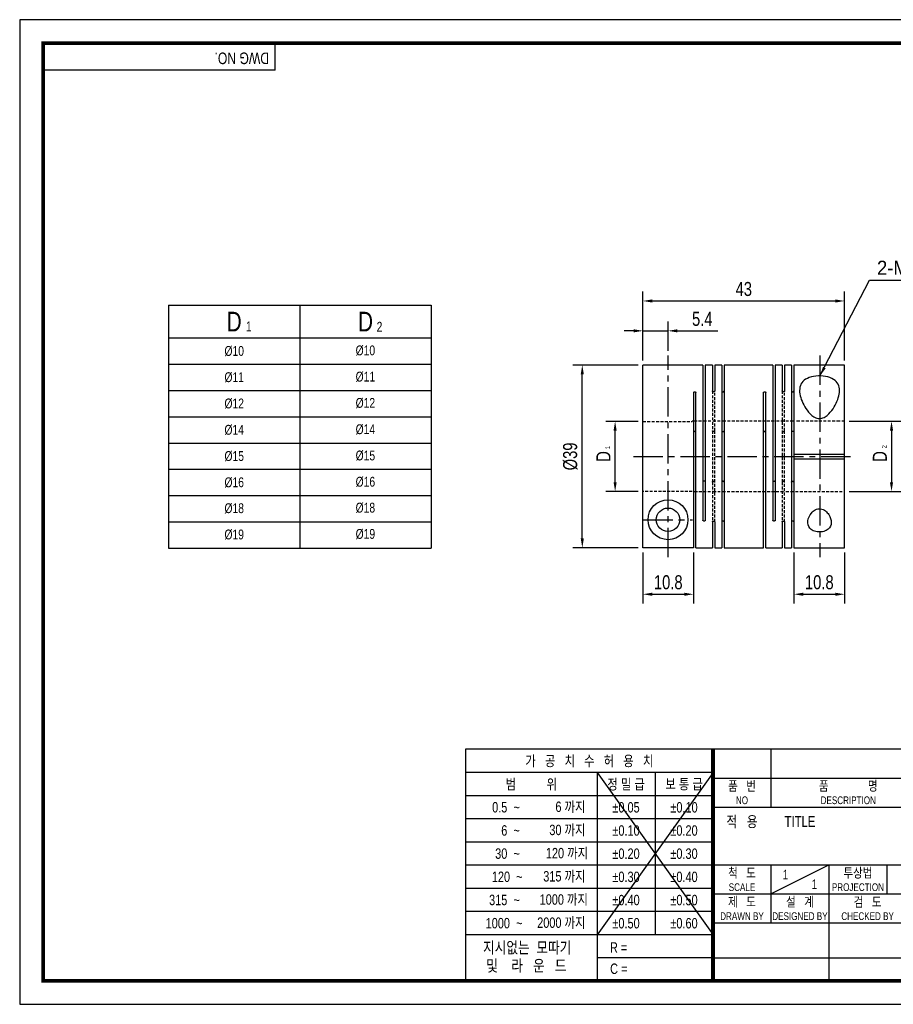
# Model space of a CAD drawing. Header units: millimetres. Extents: x 0 to 297, y 0 to 210.
# Tile 1 of 2: x 0 to 186, y 0 to 210. Entities that reach past the tile are written whole.
import ezdxf
from ezdxf.enums import TextEntityAlignment as Align

# ---------------------------------------------------------------- set-up
doc = ezdxf.new("R2010")
doc.units = ezdxf.units.MM
doc.header["$LTSCALE"] = 5
for name, pattern in [('CENTER', [2, 1.25, -0.25, 0.25, -0.25]), ('CENTER2', [1.125, 0.75, -0.125, 0.125, -0.125]), ('DASHED', [0.75, 0.5, -0.25]), ('HIDDEN', [0.375, 0.25, -0.125]), ('HIDDEN2', [0.1875, 0.125, -0.0625]), ('PHANTOM2', [1.25, 0.625, -0.125, 0.125, -0.125, 0.125, -0.125])]:
    doc.linetypes.add(name, pattern=pattern)
doc.layers.get('0').update_dxf_attribs({"linetype": 'CONTINUOUS'})
doc.layers.get('Defpoints').update_dxf_attribs({"linetype": 'CONTINUOUS'})
for name, color, linetype in [('BM', 2, 'CONTINUOUS'), ('C', 1, 'CENTER2'), ('CT', 1, 'CENTER'), ('D', 7, 'CONTINUOUS'), ('DIM', 7, 'CONTINUOUS'), ('H', 3, 'HIDDEN'), ('HD', 4, 'DASHED'), ('P', 4, 'PHANTOM2')]:
    doc.layers.add(name, color=color, linetype=linetype)
doc.styles.get("Standard").update_dxf_attribs({"font": 'Gulim.ttf', "width": 0.8, "height": 3})
doc.dimstyles.new('LIM', dxfattribs={"dimtxt": 2, "dimasz": 2, "dimexe": 2, "dimexo": 1, "dimgap": 1, "dimtad": 1, "dimdec": 3, "dimzin": 9, "dimdsep": 46, "dimtxsty": 'Standard', "dimcen": 3, "dimclrd": 1, "dimclre": 1, "dimadec": 0, "dimazin": 0, "dimtfac": 1, "dimtdec": 3, "dimtmove": 0, "dimatfit": 3, "dimfxl": 0, "dimtolj": 1, "dimtzin": 0, "dimarcsym": 0})

# ---------------------------------------------------------------- blocks, each defined once
blk = doc.blocks.new('*D7')
at = {"layer": 'Defpoints', "color": 0}
for p in [(138.22, 143.64), (138.22, 138.35), (132.87, 136.34)]:
    blk.add_point(p, dxfattribs=at)
at = {"layer": 'DIM', "color": 1, "lineweight": -2}
for p, q in [((132.87, 137.34), (132.87, 145.64)), ((138.22, 139.35), (138.22, 145.64)), ((130.87, 143.64), (128.87, 143.64)), ((132.87, 143.64), (138.22, 143.64)), ((140.22, 143.64), (148.81, 143.64))]:
    blk.add_line(p, q, dxfattribs=at)
at = {"layer": 'DIM', "color": 1}
for points in [[(130.87, 143.98), (130.87, 143.31), (132.87, 143.64)], [(140.22, 143.98), (140.22, 143.31), (138.22, 143.64)]]:
    blk.add_solid(points, dxfattribs=at)
at = {"layer": 'DIM', "color": 0, "insert": (145.52, 146.18), "char_height": 3, "attachment_point": 5}
blk.add_mtext('\\A1;5.4', dxfattribs=at)
blk = doc.blocks.new('*D8')
at = {"layer": 'Defpoints', "color": 0}
for p in [(175.87, 150.01), (132.87, 136.34), (175.87, 136.35)]:
    blk.add_point(p, dxfattribs=at)
at = {"layer": 'DIM', "color": 1, "lineweight": -2}
for p, q in [((132.87, 137.34), (132.87, 152.01)), ((175.87, 137.35), (175.87, 152.01)), ((134.87, 150.01), (173.87, 150.01))]:
    blk.add_line(p, q, dxfattribs=at)
at = {"layer": 'DIM', "color": 1}
for points in [[(134.87, 150.34), (134.87, 149.67), (132.87, 150.01)], [(173.87, 150.34), (173.87, 149.67), (175.87, 150.01)]]:
    blk.add_solid(points, dxfattribs=at)
at = {"layer": 'DIM', "color": 0, "insert": (154.37, 152.55), "char_height": 3, "attachment_point": 5}
blk.add_mtext('\\A1;43', dxfattribs=at)
blk = doc.blocks.new('*D9')
at = {"layer": 'Defpoints', "color": 0}
for p in [(119.94, 136.35), (132.87, 136.35), (132.87, 97.35)]:
    blk.add_point(p, dxfattribs=at)
at = {"layer": 'DIM', "color": 1, "lineweight": -2}
for p, q in [((131.87, 136.35), (117.94, 136.35)), ((119.94, 99.35), (119.94, 134.35)), ((131.87, 97.35), (117.94, 97.35))]:
    blk.add_line(p, q, dxfattribs=at)
at = {"layer": 'DIM', "color": 1}
for points in [[(119.61, 134.35), (120.27, 134.35), (119.94, 136.35)], [(119.61, 99.35), (120.27, 99.35), (119.94, 97.35)]]:
    blk.add_solid(points, dxfattribs=at)
at = {"layer": 'DIM', "color": 0, "insert": (117.4, 116.85), "char_height": 3, "attachment_point": 5, "rotation": 90}
blk.add_mtext('\\A1;%%C39', dxfattribs=at)
blk = doc.blocks.new('*D10')
at = {"layer": 'Defpoints', "color": 0}
for p in [(132.87, 97.35), (143.67, 97.35), (143.67, 87.46)]:
    blk.add_point(p, dxfattribs=at)
at = {"layer": 'DIM', "color": 1, "lineweight": -2}
for p, q in [((132.87, 96.35), (132.87, 85.46)), ((143.67, 96.35), (143.67, 85.46)), ((134.87, 87.46), (141.67, 87.46))]:
    blk.add_line(p, q, dxfattribs=at)
at = {"layer": 'DIM', "color": 1}
for points in [[(134.87, 87.79), (134.87, 87.12), (132.87, 87.46)], [(141.67, 87.79), (141.67, 87.12), (143.67, 87.46)]]:
    blk.add_solid(points, dxfattribs=at)
at = {"layer": 'DIM', "color": 0, "insert": (138.27, 90), "char_height": 3, "attachment_point": 5}
blk.add_mtext('\\A1;10.8', dxfattribs=at)
blk = doc.blocks.new('*D11')
at = {"layer": 'Defpoints', "color": 0}
for p in [(126.94, 124.33), (132.87, 124.33), (132.87, 109.36)]:
    blk.add_point(p, dxfattribs=at)
at = {"layer": 'DIM', "color": 1, "lineweight": -2}
for p, q in [((131.87, 124.33), (124.94, 124.33)), ((126.94, 111.36), (126.94, 122.33)), ((131.87, 109.36), (124.94, 109.36))]:
    blk.add_line(p, q, dxfattribs=at)
at = {"layer": 'DIM', "color": 1}
for points in [[(126.61, 122.33), (127.27, 122.33), (126.94, 124.33)], [(126.61, 111.36), (127.27, 111.36), (126.94, 109.36)]]:
    blk.add_solid(points, dxfattribs=at)
at = {"layer": 'DIM', "color": 0, "insert": (124.44, 116.85), "char_height": 3, "attachment_point": 5, "rotation": 90}
blk.add_mtext('\\A1;D', dxfattribs=at)
blk = doc.blocks.new('*D12')
at = {"layer": 'Defpoints', "color": 0}
for p in [(165.07, 97.35), (175.87, 97.35), (175.87, 87.46)]:
    blk.add_point(p, dxfattribs=at)
at = {"layer": 'DIM', "color": 1, "lineweight": -2}
for p, q in [((165.07, 96.35), (165.07, 85.46)), ((175.87, 96.35), (175.87, 85.46)), ((167.07, 87.46), (173.87, 87.46))]:
    blk.add_line(p, q, dxfattribs=at)
at = {"layer": 'DIM', "color": 1}
for points in [[(167.07, 87.79), (167.07, 87.12), (165.07, 87.46)], [(173.87, 87.79), (173.87, 87.12), (175.87, 87.46)]]:
    blk.add_solid(points, dxfattribs=at)
at = {"layer": 'DIM', "color": 0, "insert": (170.47, 90), "char_height": 3, "attachment_point": 5}
blk.add_mtext('\\A1;10.8', dxfattribs=at)
blk = doc.blocks.new('*D13')
at = {"layer": 'Defpoints', "color": 0}
for p in [(175.87, 124.35), (175.87, 109.35), (185.87, 109.35)]:
    blk.add_point(p, dxfattribs=at)
at = {"layer": 'DIM', "color": 1, "lineweight": -2}
for p, q in [((176.87, 124.35), (187.87, 124.35)), ((185.87, 122.35), (185.87, 111.35)), ((176.87, 109.35), (187.87, 109.35))]:
    blk.add_line(p, q, dxfattribs=at)
at = {"layer": 'DIM', "color": 1}
for points in [[(185.53, 122.35), (186.2, 122.35), (185.87, 124.35)], [(185.53, 111.35), (186.2, 111.35), (185.87, 109.35)]]:
    blk.add_solid(points, dxfattribs=at)
at = {"layer": 'DIM', "color": 0, "insert": (183.37, 116.85), "char_height": 3, "attachment_point": 5, "rotation": 90}
blk.add_mtext('\\A1;D', dxfattribs=at)

msp = doc.modelspace()

# ---------------------------------------------------------------- linework, layer by layer
for p, q in [((54.437, 199.2323), (54.437, 205)), ((54.437, 199.2323), (5, 199.2323)), ((31.7328, 149.1115), (31.7328, 97.3115)), ((31.7328, 149.1115), (87.7328, 149.1115)), ((87.7328, 149.1115), (87.7328, 97.3115)), ((95.0758, 54.437), (95.0758, 5)), ((147.8086, 54.437), (95.0758, 54.437)), ((292, 54.437), (147.8086, 54.437)), ((147.8086, 54.437), (147.8086, 5)), ((160.1679, 54.437), (160.1679, 42.0778)), ((147.8086, 49.4295), (95.0758, 49.4295)), ((147.8086, 49.4295), (123.0901, 14.8235)), ((123.0901, 49.4295), (147.8086, 14.8235)), ((123.0901, 49.4295), (123.0901, 5)), ((135.4493, 49.4295), (135.4493, 14.8235)), ((147.8086, 48.2574), (292, 48.2574)), ((147.8086, 44.4858), (95.0758, 44.4858)), ((147.8086, 42.0778), (292, 42.0778)), ((147.8086, 39.5421), (95.0758, 39.5421)), ((147.8086, 34.5984), (95.0758, 34.5984)), ((147.8086, 29.6547), (95.0758, 29.6547)), ((147.8086, 29.7185), (292, 29.7185)), ((160.1679, 23.5389), (172.5271, 29.7185)), ((160.1679, 29.7185), (160.1679, 17.3593)), ((172.5271, 29.7185), (172.5271, 5)), ((184.8864, 29.7185), (184.8864, 23.5389)), ((147.8086, 24.711), (95.0758, 24.711)), ((147.8086, 23.5389), (221.9642, 23.5389)), ((147.8086, 19.7673), (95.0758, 19.7673)), ((147.8086, 17.3593), (292, 17.3593)), ((147.8086, 14.8235), (95.0758, 14.8235)), ((147.8086, 9.8798), (123.0901, 9.8798)), ((147.8086, 9.8798), (221.9642, 9.8798))]:
    msp.add_line(p, q)
at = {"color": 4}
for p, q in [((59.7328, 149.1115), (59.7328, 97.3115)), ((31.7328, 142.1115), (87.7328, 142.1115))]:
    msp.add_line(p, q, dxfattribs=at)
at = {"color": 1}
for p, q in [((31.7328, 136.5115), (87.7328, 136.5115)), ((31.7328, 130.9115), (87.7328, 130.9115)), ((31.7328, 125.3115), (87.7328, 125.3115)), ((31.7328, 119.7115), (87.7328, 119.7115)), ((31.7328, 114.1115), (87.7328, 114.1115)), ((31.7328, 108.5115), (87.7328, 108.5115)), ((31.7328, 102.9115), (87.7328, 102.9115))]:
    msp.add_line(p, q, dxfattribs=at)
at = {"color": 0}
msp.add_line((31.7328, 97.3115), (87.7328, 97.3115), dxfattribs=at)
msp.add_lwpolyline([(297, 210), (0, 210), (0, 0), (297, 0)], close=True)
msp.add_lwpolyline([(292, 205, 0.8, 0.8, 0), (5, 205, 0.8, 0.8, 0), (5, 5, 0.8, 0.8, 0), (292, 5, 0.8, 0.8, 0)], format="xyseb", close=True)
at = {"const_width": 0.824}
msp.add_lwpolyline([(147.8086, 5), (147.8086, 54.437)], dxfattribs=at)
at = {"layer": 'BM', "linetype": 'Continuous'}
for p, q in [((145.6681, 136.3474), (132.8681, 136.3474)), ((132.8737, 136.341), (132.8681, 136.3474)), ((132.8681, 97.3538), (132.8681, 136.341)), ((132.8737, 136.341), (132.8681, 136.341)), ((145.6681, 136.3474), (145.6681, 103.2367)), ((146.1681, 136.3474), (146.1681, 103.2367)), ((147.6681, 136.3474), (146.1681, 136.3474)), ((147.6681, 136.3474), (147.6681, 130.8116)), ((148.1681, 136.3474), (148.1681, 130.8116)), ((149.6681, 136.3474), (148.1681, 136.3474)), ((149.6681, 136.3474), (149.6681, 97.3474)), ((150.1681, 136.3474), (150.1681, 97.3474)), ((160.5681, 136.3474), (150.1681, 136.3474)), ((160.5681, 136.3474), (160.5681, 103.2367)), ((161.0681, 136.3474), (161.0681, 103.2367)), ((162.5681, 136.3474), (161.0681, 136.3474)), ((162.5681, 136.3474), (162.5681, 130.8116)), ((163.0681, 136.3474), (163.0681, 130.8116)), ((164.5681, 136.3474), (163.0681, 136.3474)), ((164.5681, 136.3474), (164.5681, 97.3474)), ((165.0681, 136.3474), (165.0681, 117.3474)), ((175.8681, 136.3474), (165.0681, 136.3474)), ((175.8681, 117.3474), (175.8681, 136.3474)), ((143.6681, 130.4581), (143.6681, 97.3538)), ((144.1681, 97.3474), (144.1681, 130.4581)), ((158.5681, 97.3474), (158.5681, 130.4581)), ((159.0681, 97.3474), (159.0681, 130.4581)), ((165.0681, 117.3474), (175.8681, 117.3474)), ((165.0681, 117.3474), (165.0681, 116.8474)), ((165.0681, 116.8474), (165.0681, 116.3474)), ((165.0681, 116.3474), (165.0681, 97.3474)), ((165.0681, 116.3474), (175.8681, 116.3474)), ((175.8681, 97.3474), (175.8681, 116.3474)), ((147.6681, 102.8832), (147.6681, 97.3474)), ((148.1681, 102.8832), (148.1681, 97.3474)), ((162.5681, 102.8832), (162.5681, 97.3474)), ((163.0681, 102.8832), (163.0681, 97.3474)), ((143.6681, 97.3538), (132.8681, 97.3538)), ((144.1681, 97.3474), (147.6681, 97.3474)), ((148.1681, 97.3474), (149.6681, 97.3474)), ((150.1681, 97.3474), (158.5681, 97.3474)), ((159.0681, 97.3474), (162.5681, 97.3474)), ((163.0681, 97.3474), (164.5681, 97.3474)), ((165.0681, 97.3474), (175.8681, 97.3474))]:
    msp.add_line(p, q, dxfattribs=at)
for radius in [4.25, 2.5]:
    msp.add_circle((138.2181, 103.3474), radius, dxfattribs=at)
msp.add_arc((153.5841, 116.8474), 22.284, 358.714311, 1.285689, dxfattribs=at)
for points, knots in [([(166.2681, 130.9187), (166.2681, 131.4033), (166.3548, 131.8502), (166.7701, 132.6696), (167.0988, 133.0269), (168.009, 133.5895), (168.5955, 133.7946), (169.8997, 134.0208), (170.6251, 134.0443), (171.9951, 133.9028), (172.6284, 133.7395), (173.6561, 133.2472), (174.0493, 132.9174), (174.8368, 131.7658), (174.8652, 130.7855), (174.376, 128.7399), (173.8749, 127.6501), (172.7427, 126.1413), (172.2893, 125.6397), (171.4252, 125.1124), (171.0973, 124.977), (170.4047, 124.8936), (170.0438, 124.9534), (169.0867, 125.3437), (168.5949, 125.8197), (167.7649, 126.8047), (167.4334, 127.3247), (166.603, 128.8958), (166.2681, 129.9494), (166.2681, 130.9187)], [0, 0, 0, 0, 0.0625, 0.0625, 0.125, 0.125, 0.1875, 0.1875, 0.25, 0.25, 0.3125, 0.3125, 0.375, 0.375, 0.5, 0.5, 0.625, 0.625, 0.6875, 0.6875, 0.71875, 0.71875, 0.75, 0.75, 0.8125, 0.8125, 0.875, 0.875, 1, 1, 1, 1]), ([(143.6681, 130.4581), (143.6681, 130.4781), (143.6729, 130.4984), (143.6822, 130.5172), (143.6914, 130.536), (143.7054, 130.554), (143.7229, 130.5695), (143.7403, 130.585), (143.7618, 130.5986), (143.7856, 130.6091), (143.8093, 130.6196), (143.8359, 130.6273), (143.8632, 130.6317), (143.8812, 130.6345), (143.8997, 130.636), (143.9181, 130.636), (143.9461, 130.636), (143.9744, 130.6326), (144.0008, 130.626), (144.0272, 130.6195), (144.0524, 130.6096), (144.0743, 130.5972), (144.0961, 130.5848), (144.1152, 130.5695), (144.1301, 130.5527), (144.1449, 130.5358), (144.1558, 130.5168), (144.162, 130.4973), (144.166, 130.4845), (144.1681, 130.4713), (144.1681, 130.4581)], [0, 0, 0, 0, 0.10746775, 0.10746775, 0.10746775, 0.21493589, 0.21493589, 0.21493589, 0.32239923, 0.32239923, 0.32239923, 0.42986465, 0.42986465, 0.42986465, 0.49999996, 0.49999996, 0.49999996, 0.60746831, 0.60746831, 0.60746831, 0.71493668, 0.71493668, 0.71493668, 0.82240431, 0.82240431, 0.82240431, 0.92986877, 0.92986877, 0.92986877, 1, 1, 1, 1]), ([(148.1681, 130.8116), (148.1681, 130.7921), (148.1633, 130.7723), (148.154, 130.7537), (148.1447, 130.7352), (148.1308, 130.7176), (148.1133, 130.7022), (148.0958, 130.6868), (148.0743, 130.6733), (148.0506, 130.6628), (148.0269, 130.6524), (148.0003, 130.6446), (147.973, 130.6403), (147.955, 130.6374), (147.9365, 130.636), (147.9181, 130.636), (147.8901, 130.636), (147.8617, 130.6394), (147.8353, 130.6459), (147.8089, 130.6525), (147.7838, 130.6623), (147.7619, 130.6747), (147.7401, 130.687), (147.7209, 130.7021), (147.7061, 130.7188), (147.6913, 130.7355), (147.6803, 130.7542), (147.6742, 130.7733), (147.6701, 130.7858), (147.6681, 130.7988), (147.6681, 130.8116)], [0, 0, 0, 0, 0.10746775, 0.10746775, 0.10746775, 0.21493589, 0.21493589, 0.21493589, 0.32239923, 0.32239923, 0.32239923, 0.42986465, 0.42986465, 0.42986465, 0.49999996, 0.49999996, 0.49999996, 0.60746831, 0.60746831, 0.60746831, 0.71493668, 0.71493668, 0.71493668, 0.82240431, 0.82240431, 0.82240431, 0.92986877, 0.92986877, 0.92986877, 1, 1, 1, 1]), ([(149.6681, 130.8116), (149.6681, 130.7921), (149.6729, 130.7723), (149.6822, 130.7537), (149.6914, 130.7352), (149.7054, 130.7176), (149.7229, 130.7022), (149.7403, 130.6868), (149.7618, 130.6733), (149.7856, 130.6628), (149.8093, 130.6524), (149.8359, 130.6446), (149.8632, 130.6403), (149.8812, 130.6374), (149.8997, 130.636), (149.9181, 130.636), (149.9461, 130.636), (149.9744, 130.6394), (150.0008, 130.6459), (150.0272, 130.6525), (150.0524, 130.6623), (150.0743, 130.6747), (150.0961, 130.687), (150.1152, 130.7021), (150.1301, 130.7188), (150.1449, 130.7355), (150.1558, 130.7542), (150.162, 130.7733), (150.166, 130.7858), (150.1681, 130.7988), (150.1681, 130.8116)], [0, 0, 0, 0, 0.10746775, 0.10746775, 0.10746775, 0.21493589, 0.21493589, 0.21493589, 0.32239923, 0.32239923, 0.32239923, 0.42986465, 0.42986465, 0.42986465, 0.49999996, 0.49999996, 0.49999996, 0.60746831, 0.60746831, 0.60746831, 0.71493668, 0.71493668, 0.71493668, 0.82240431, 0.82240431, 0.82240431, 0.92986877, 0.92986877, 0.92986877, 1, 1, 1, 1]), ([(158.5681, 130.4581), (158.5681, 130.4781), (158.5729, 130.4984), (158.5822, 130.5172), (158.5914, 130.536), (158.6054, 130.554), (158.6229, 130.5695), (158.6403, 130.585), (158.6618, 130.5986), (158.6856, 130.6091), (158.7093, 130.6196), (158.7359, 130.6273), (158.7632, 130.6317), (158.7812, 130.6345), (158.7997, 130.636), (158.8181, 130.636), (158.8461, 130.636), (158.8744, 130.6326), (158.9008, 130.626), (158.9272, 130.6195), (158.9524, 130.6096), (158.9743, 130.5972), (158.9961, 130.5848), (159.0152, 130.5695), (159.0301, 130.5527), (159.0449, 130.5358), (159.0558, 130.5168), (159.062, 130.4973), (159.066, 130.4845), (159.0681, 130.4713), (159.0681, 130.4581)], [0, 0, 0, 0, 0.10746775, 0.10746775, 0.10746775, 0.21493589, 0.21493589, 0.21493589, 0.32239923, 0.32239923, 0.32239923, 0.42986465, 0.42986465, 0.42986465, 0.49999996, 0.49999996, 0.49999996, 0.60746831, 0.60746831, 0.60746831, 0.71493668, 0.71493668, 0.71493668, 0.82240431, 0.82240431, 0.82240431, 0.92986877, 0.92986877, 0.92986877, 1, 1, 1, 1]), ([(163.0681, 130.8116), (163.0681, 130.7921), (163.0633, 130.7723), (163.054, 130.7537), (163.0447, 130.7352), (163.0308, 130.7176), (163.0133, 130.7022), (162.9958, 130.6868), (162.9743, 130.6733), (162.9506, 130.6628), (162.9269, 130.6524), (162.9003, 130.6446), (162.873, 130.6403), (162.855, 130.6374), (162.8365, 130.636), (162.8181, 130.636), (162.7901, 130.636), (162.7617, 130.6394), (162.7353, 130.6459), (162.7089, 130.6525), (162.6838, 130.6623), (162.6619, 130.6747), (162.6401, 130.687), (162.6209, 130.7021), (162.6061, 130.7188), (162.5913, 130.7355), (162.5803, 130.7542), (162.5742, 130.7733), (162.5701, 130.7858), (162.5681, 130.7988), (162.5681, 130.8116)], [0, 0, 0, 0, 0.10746775, 0.10746775, 0.10746775, 0.21493589, 0.21493589, 0.21493589, 0.32239923, 0.32239923, 0.32239923, 0.42986465, 0.42986465, 0.42986465, 0.49999996, 0.49999996, 0.49999996, 0.60746831, 0.60746831, 0.60746831, 0.71493668, 0.71493668, 0.71493668, 0.82240431, 0.82240431, 0.82240431, 0.92986877, 0.92986877, 0.92986877, 1, 1, 1, 1]), ([(164.5681, 130.8116), (164.5681, 130.7921), (164.5729, 130.7723), (164.5822, 130.7537), (164.5914, 130.7352), (164.6054, 130.7176), (164.6229, 130.7022), (164.6403, 130.6868), (164.6618, 130.6733), (164.6856, 130.6628), (164.7093, 130.6524), (164.7359, 130.6446), (164.7632, 130.6403), (164.7812, 130.6374), (164.7997, 130.636), (164.8181, 130.636), (164.8461, 130.636), (164.8744, 130.6394), (164.9008, 130.6459), (164.9272, 130.6525), (164.9524, 130.6623), (164.9743, 130.6747), (164.9961, 130.687), (165.0152, 130.7021), (165.0301, 130.7188), (165.0449, 130.7355), (165.0558, 130.7542), (165.062, 130.7733), (165.066, 130.7858), (165.0681, 130.7988), (165.0681, 130.8116)], [0, 0, 0, 0, 0.10746775, 0.10746775, 0.10746775, 0.21493589, 0.21493589, 0.21493589, 0.32239923, 0.32239923, 0.32239923, 0.42986465, 0.42986465, 0.42986465, 0.49999996, 0.49999996, 0.49999996, 0.60746831, 0.60746831, 0.60746831, 0.71493668, 0.71493668, 0.71493668, 0.82240431, 0.82240431, 0.82240431, 0.92986877, 0.92986877, 0.92986877, 1, 1, 1, 1]), ([(144.1681, 121.971), (144.1681, 121.9851), (144.1658, 121.9992), (144.1614, 122.0128), (144.155, 122.0325), (144.1437, 122.0517), (144.1287, 122.0686), (144.1136, 122.0855), (144.0942, 122.1007), (144.0722, 122.113), (144.0502, 122.1253), (144.0249, 122.135), (143.9984, 122.1413), (143.9727, 122.1475), (143.9452, 122.1507), (143.9181, 122.1507), (143.8901, 122.1507), (143.8617, 122.1473), (143.8353, 122.1407), (143.8089, 122.1342), (143.7838, 122.1243), (143.7619, 122.1118), (143.7401, 122.0994), (143.7209, 122.084), (143.7061, 122.067), (143.6913, 122.05), (143.6803, 122.0308), (143.6742, 122.011), (143.6701, 121.9979), (143.6681, 121.9844), (143.6681, 121.971)], [0, 0, 0, 0, 0.07392694, 0.07392694, 0.07392694, 0.18138604, 0.18138604, 0.18138604, 0.28877138, 0.28877138, 0.28877138, 0.39615764, 0.39615764, 0.39615764, 0.50020263, 0.50020263, 0.50020263, 0.60761625, 0.60761625, 0.60761625, 0.71503012, 0.71503012, 0.71503012, 0.8224389, 0.8224389, 0.8224389, 0.92982631, 0.92982631, 0.92982631, 1, 1, 1, 1]), ([(149.6681, 122.3245), (149.6681, 122.324), (149.6681, 122.3235), (149.6681, 122.3229), (149.6684, 122.3038), (149.6735, 122.2843), (149.683, 122.2661), (149.6925, 122.2479), (149.7067, 122.2305), (149.7244, 122.2153), (149.7421, 122.2002), (149.7637, 122.1869), (149.7876, 122.1766), (149.8115, 122.1664), (149.8382, 122.1588), (149.8655, 122.1547), (149.8828, 122.152), (149.9005, 122.1507), (149.9181, 122.1507), (149.9461, 122.1507), (149.9744, 122.1541), (150.0008, 122.1607), (150.0272, 122.1672), (150.0524, 122.177), (150.0743, 122.1893), (150.0961, 122.2016), (150.1152, 122.2166), (150.1301, 122.2331), (150.1449, 122.2496), (150.1558, 122.2681), (150.162, 122.2869), (150.166, 122.2992), (150.1681, 122.3119), (150.1681, 122.3245)], [0, 0, 0, 0, 0.00297536, 0.00297536, 0.00297536, 0.11051278, 0.11051278, 0.11051278, 0.21793581, 0.21793581, 0.21793581, 0.3253135, 0.3253135, 0.3253135, 0.43270604, 0.43270604, 0.43270604, 0.49975712, 0.49975712, 0.49975712, 0.60716876, 0.60716876, 0.60716876, 0.71458065, 0.71458065, 0.71458065, 0.82198746, 0.82198746, 0.82198746, 0.9293729, 0.9293729, 0.9293729, 1, 1, 1, 1]), ([(159.0681, 121.971), (159.0681, 121.9716), (159.0681, 121.9721), (159.0681, 121.9727), (159.0678, 121.9932), (159.0627, 122.0137), (159.0532, 122.0328), (159.0437, 122.0518), (159.0295, 122.0698), (159.0118, 122.0853), (158.9941, 122.1008), (158.9724, 122.1143), (158.9486, 122.1247), (158.9247, 122.135), (158.898, 122.1426), (158.8706, 122.1468), (158.8534, 122.1494), (158.8357, 122.1507), (158.8181, 122.1507), (158.7901, 122.1507), (158.7617, 122.1473), (158.7353, 122.1407), (158.7089, 122.1342), (158.6838, 122.1243), (158.6619, 122.1118), (158.6401, 122.0994), (158.6209, 122.084), (158.6061, 122.067), (158.5913, 122.05), (158.5803, 122.0308), (158.5742, 122.011), (158.5701, 121.9979), (158.5681, 121.9844), (158.5681, 121.971)], [0, 0, 0, 0, 0.00297536, 0.00297536, 0.00297536, 0.11051278, 0.11051278, 0.11051278, 0.21793581, 0.21793581, 0.21793581, 0.3253135, 0.3253135, 0.3253135, 0.43270604, 0.43270604, 0.43270604, 0.49975712, 0.49975712, 0.49975712, 0.60716876, 0.60716876, 0.60716876, 0.71458065, 0.71458065, 0.71458065, 0.82198746, 0.82198746, 0.82198746, 0.9293729, 0.9293729, 0.9293729, 1, 1, 1, 1]), ([(165.0681, 122.3245), (165.0681, 122.3054), (165.0633, 122.2859), (165.054, 122.2677), (165.0448, 122.2494), (165.0308, 122.2319), (165.0133, 122.2167), (164.9959, 122.2014), (164.9744, 122.188), (164.9507, 122.1775), (164.927, 122.1671), (164.9004, 122.1594), (164.8731, 122.155), (164.8551, 122.1522), (164.8365, 122.1507), (164.8181, 122.1507), (164.7989, 122.1507), (164.7795, 122.1523), (164.7608, 122.1554), (164.7336, 122.1599), (164.7071, 122.1678), (164.6835, 122.1784), (164.6599, 122.189), (164.6386, 122.2026), (164.6214, 122.218), (164.6041, 122.2333), (164.5904, 122.2509), (164.5814, 122.2692), (164.5726, 122.287), (164.5681, 122.306), (164.5681, 122.3245)], [0, 0, 0, 0, 0.10744939, 0.10744939, 0.10744939, 0.2149014, 0.2149014, 0.2149014, 0.32232103, 0.32232103, 0.32232103, 0.42975466, 0.42975466, 0.42975466, 0.49998194, 0.49998194, 0.49998194, 0.57321317, 0.57321317, 0.57321317, 0.68066773, 0.68066773, 0.68066773, 0.78811977, 0.78811977, 0.78811977, 0.89555453, 0.89555453, 0.89555453, 1, 1, 1, 1]), ([(146.1681, 111.7238), (146.1681, 111.7233), (146.1681, 111.7227), (146.1681, 111.7221), (146.1678, 111.7017), (146.1627, 111.6811), (146.1532, 111.662), (146.1437, 111.643), (146.1295, 111.625), (146.1118, 111.6095), (146.0941, 111.594), (146.0724, 111.5805), (146.0486, 111.5702), (146.0247, 111.5598), (145.998, 111.5522), (145.9706, 111.5481), (145.9534, 111.5454), (145.9357, 111.5441), (145.9181, 111.5441), (145.8901, 111.5441), (145.8617, 111.5475), (145.8353, 111.5541), (145.8089, 111.5606), (145.7838, 111.5705), (145.7619, 111.583), (145.7401, 111.5954), (145.7209, 111.6108), (145.7061, 111.6278), (145.6913, 111.6449), (145.6803, 111.664), (145.6742, 111.6838), (145.6701, 111.6969), (145.6681, 111.7104), (145.6681, 111.7238)], [0, 0, 0, 0, 0.00297536, 0.00297536, 0.00297536, 0.11051278, 0.11051278, 0.11051278, 0.21793581, 0.21793581, 0.21793581, 0.3253135, 0.3253135, 0.3253135, 0.43270604, 0.43270604, 0.43270604, 0.49975712, 0.49975712, 0.49975712, 0.60716876, 0.60716876, 0.60716876, 0.71458065, 0.71458065, 0.71458065, 0.82198746, 0.82198746, 0.82198746, 0.9293729, 0.9293729, 0.9293729, 1, 1, 1, 1]), ([(150.1681, 111.3703), (150.1681, 111.3708), (150.1681, 111.3713), (150.1681, 111.3719), (150.1678, 111.391), (150.1627, 111.4105), (150.1532, 111.4287), (150.1437, 111.4469), (150.1295, 111.4643), (150.1118, 111.4795), (150.0941, 111.4946), (150.0724, 111.5079), (150.0486, 111.5182), (150.0247, 111.5285), (149.998, 111.536), (149.9706, 111.5402), (149.9534, 111.5428), (149.9357, 111.5441), (149.9181, 111.5441), (149.8901, 111.5441), (149.8617, 111.5407), (149.8353, 111.5341), (149.8089, 111.5276), (149.7838, 111.5178), (149.7619, 111.5055), (149.7401, 111.4932), (149.7209, 111.4782), (149.7061, 111.4617), (149.6913, 111.4452), (149.6803, 111.4267), (149.6742, 111.408), (149.6701, 111.3956), (149.6681, 111.3829), (149.6681, 111.3703)], [0, 0, 0, 0, 0.00297536, 0.00297536, 0.00297536, 0.11051278, 0.11051278, 0.11051278, 0.21793581, 0.21793581, 0.21793581, 0.3253135, 0.3253135, 0.3253135, 0.43270604, 0.43270604, 0.43270604, 0.49975712, 0.49975712, 0.49975712, 0.60716876, 0.60716876, 0.60716876, 0.71458065, 0.71458065, 0.71458065, 0.82198746, 0.82198746, 0.82198746, 0.9293729, 0.9293729, 0.9293729, 1, 1, 1, 1]), ([(160.5681, 111.7238), (160.5681, 111.7233), (160.5681, 111.7227), (160.5681, 111.7221), (160.5684, 111.7017), (160.5735, 111.6811), (160.583, 111.662), (160.5925, 111.643), (160.6067, 111.625), (160.6244, 111.6095), (160.6421, 111.594), (160.6637, 111.5805), (160.6876, 111.5702), (160.7115, 111.5598), (160.7382, 111.5522), (160.7655, 111.5481), (160.7828, 111.5454), (160.8005, 111.5441), (160.8181, 111.5441), (160.8461, 111.5441), (160.8744, 111.5475), (160.9008, 111.5541), (160.9272, 111.5606), (160.9524, 111.5705), (160.9743, 111.583), (160.9961, 111.5954), (161.0152, 111.6108), (161.0301, 111.6278), (161.0449, 111.6449), (161.0558, 111.664), (161.062, 111.6838), (161.066, 111.6969), (161.0681, 111.7104), (161.0681, 111.7238)], [0, 0, 0, 0, 0.00297536, 0.00297536, 0.00297536, 0.11051278, 0.11051278, 0.11051278, 0.21793581, 0.21793581, 0.21793581, 0.3253135, 0.3253135, 0.3253135, 0.43270604, 0.43270604, 0.43270604, 0.49975712, 0.49975712, 0.49975712, 0.60716876, 0.60716876, 0.60716876, 0.71458065, 0.71458065, 0.71458065, 0.82198746, 0.82198746, 0.82198746, 0.9293729, 0.9293729, 0.9293729, 1, 1, 1, 1]), ([(164.5681, 111.3703), (164.5681, 111.3768), (164.5686, 111.3834), (164.5697, 111.3899), (164.573, 111.409), (164.581, 111.4281), (164.5933, 111.4456), (164.6055, 111.463), (164.6222, 111.4794), (164.6421, 111.4931), (164.662, 111.5069), (164.6855, 111.5186), (164.7108, 111.527), (164.7361, 111.5355), (164.7638, 111.541), (164.7916, 111.5431), (164.8004, 111.5438), (164.8092, 111.5441), (164.8181, 111.5441), (164.8461, 111.5441), (164.8744, 111.5407), (164.9008, 111.5341), (164.9272, 111.5276), (164.9524, 111.5178), (164.9743, 111.5055), (164.9961, 111.4932), (165.0152, 111.4782), (165.0301, 111.4617), (165.0449, 111.4452), (165.0558, 111.4267), (165.062, 111.408), (165.066, 111.3956), (165.0681, 111.3829), (165.0681, 111.3703)], [0, 0, 0, 0, 0.03660199, 0.03660199, 0.03660199, 0.14414391, 0.14414391, 0.14414391, 0.25158662, 0.25158662, 0.25158662, 0.3590085, 0.3590085, 0.3590085, 0.46645124, 0.46645124, 0.46645124, 0.50001059, 0.50001059, 0.50001059, 0.60746548, 0.60746548, 0.60746548, 0.71492062, 0.71492062, 0.71492062, 0.82237067, 0.82237067, 0.82237067, 0.92979935, 0.92979935, 0.92979935, 1, 1, 1, 1]), ([(173.0181, 102.7762), (173.0181, 103.33), (172.8305, 103.9125), (172.2953, 104.7291), (172.0698, 104.9955), (171.5039, 105.4443), (171.1485, 105.6306), (170.3638, 105.7381), (169.9512, 105.6425), (169.2862, 105.2859), (169.0185, 105.0404), (168.3633, 104.2539), (168.1175, 103.6689), (167.9653, 102.5529), (168.0705, 102.0046), (168.6186, 101.3505), (168.8703, 101.1588), (169.4988, 100.8738), (169.877, 100.7812), (170.6677, 100.7277), (171.0737, 100.7671), (171.795, 100.9657), (172.1045, 101.1231), (172.8179, 101.701), (173.0181, 102.2223), (173.0181, 102.7762)], [0, 0, 0, 0, 0.125, 0.125, 0.1875, 0.1875, 0.25, 0.25, 0.3125, 0.3125, 0.375, 0.375, 0.5, 0.5, 0.625, 0.625, 0.6875, 0.6875, 0.75, 0.75, 0.8125, 0.8125, 0.875, 0.875, 1, 1, 1, 1]), ([(146.1681, 103.2367), (146.1681, 103.2167), (146.1633, 103.1964), (146.154, 103.1776), (146.1447, 103.1588), (146.1308, 103.1409), (146.1133, 103.1253), (146.0958, 103.1098), (146.0743, 103.0962), (146.0506, 103.0857), (146.0269, 103.0752), (146.0003, 103.0675), (145.973, 103.0631), (145.955, 103.0603), (145.9365, 103.0588), (145.9181, 103.0588), (145.8901, 103.0588), (145.8617, 103.0622), (145.8353, 103.0688), (145.8089, 103.0753), (145.7838, 103.0852), (145.7619, 103.0976), (145.7401, 103.11), (145.7209, 103.1253), (145.7061, 103.1421), (145.6913, 103.159), (145.6803, 103.178), (145.6742, 103.1975), (145.6701, 103.2103), (145.6681, 103.2236), (145.6681, 103.2367)], [0, 0, 0, 0, 0.10746775, 0.10746775, 0.10746775, 0.21493589, 0.21493589, 0.21493589, 0.32239923, 0.32239923, 0.32239923, 0.42986465, 0.42986465, 0.42986465, 0.49999996, 0.49999996, 0.49999996, 0.60746831, 0.60746831, 0.60746831, 0.71493668, 0.71493668, 0.71493668, 0.82240431, 0.82240431, 0.82240431, 0.92986877, 0.92986877, 0.92986877, 1, 1, 1, 1]), ([(147.6681, 102.8832), (147.6681, 102.9027), (147.6729, 102.9226), (147.6822, 102.9411), (147.6914, 102.9596), (147.7054, 102.9773), (147.7229, 102.9926), (147.7403, 103.008), (147.7618, 103.0215), (147.7856, 103.032), (147.8093, 103.0424), (147.8359, 103.0502), (147.8632, 103.0545), (147.8812, 103.0574), (147.8997, 103.0588), (147.9181, 103.0588), (147.9461, 103.0588), (147.9744, 103.0554), (148.0008, 103.0489), (148.0272, 103.0423), (148.0524, 103.0325), (148.0743, 103.0201), (148.0961, 103.0078), (148.1152, 102.9927), (148.1301, 102.976), (148.1449, 102.9593), (148.1558, 102.9407), (148.162, 102.9215), (148.166, 102.909), (148.1681, 102.896), (148.1681, 102.8832)], [0, 0, 0, 0, 0.10746775, 0.10746775, 0.10746775, 0.21493589, 0.21493589, 0.21493589, 0.32239923, 0.32239923, 0.32239923, 0.42986465, 0.42986465, 0.42986465, 0.49999996, 0.49999996, 0.49999996, 0.60746831, 0.60746831, 0.60746831, 0.71493668, 0.71493668, 0.71493668, 0.82240431, 0.82240431, 0.82240431, 0.92986877, 0.92986877, 0.92986877, 1, 1, 1, 1]), ([(150.1681, 102.8832), (150.1681, 102.9027), (150.1633, 102.9226), (150.154, 102.9411), (150.1447, 102.9596), (150.1308, 102.9773), (150.1133, 102.9926), (150.0958, 103.008), (150.0743, 103.0215), (150.0506, 103.032), (150.0269, 103.0424), (150.0003, 103.0502), (149.973, 103.0545), (149.955, 103.0574), (149.9365, 103.0588), (149.9181, 103.0588), (149.8901, 103.0588), (149.8617, 103.0554), (149.8353, 103.0489), (149.8089, 103.0423), (149.7838, 103.0325), (149.7619, 103.0201), (149.7401, 103.0078), (149.7209, 102.9927), (149.7061, 102.976), (149.6913, 102.9593), (149.6803, 102.9407), (149.6742, 102.9215), (149.6701, 102.909), (149.6681, 102.896), (149.6681, 102.8832)], [0, 0, 0, 0, 0.10746775, 0.10746775, 0.10746775, 0.21493589, 0.21493589, 0.21493589, 0.32239923, 0.32239923, 0.32239923, 0.42986465, 0.42986465, 0.42986465, 0.49999996, 0.49999996, 0.49999996, 0.60746831, 0.60746831, 0.60746831, 0.71493668, 0.71493668, 0.71493668, 0.82240431, 0.82240431, 0.82240431, 0.92986877, 0.92986877, 0.92986877, 1, 1, 1, 1]), ([(161.0681, 103.2367), (161.0681, 103.2167), (161.0633, 103.1964), (161.054, 103.1776), (161.0447, 103.1588), (161.0308, 103.1409), (161.0133, 103.1253), (160.9958, 103.1098), (160.9743, 103.0962), (160.9506, 103.0857), (160.9269, 103.0752), (160.9003, 103.0675), (160.873, 103.0631), (160.855, 103.0603), (160.8365, 103.0588), (160.8181, 103.0588), (160.7901, 103.0588), (160.7617, 103.0622), (160.7353, 103.0688), (160.7089, 103.0753), (160.6838, 103.0852), (160.6619, 103.0976), (160.6401, 103.11), (160.6209, 103.1253), (160.6061, 103.1421), (160.5913, 103.159), (160.5803, 103.178), (160.5742, 103.1975), (160.5701, 103.2103), (160.5681, 103.2236), (160.5681, 103.2367)], [0, 0, 0, 0, 0.10746775, 0.10746775, 0.10746775, 0.21493589, 0.21493589, 0.21493589, 0.32239923, 0.32239923, 0.32239923, 0.42986465, 0.42986465, 0.42986465, 0.49999996, 0.49999996, 0.49999996, 0.60746831, 0.60746831, 0.60746831, 0.71493668, 0.71493668, 0.71493668, 0.82240431, 0.82240431, 0.82240431, 0.92986877, 0.92986877, 0.92986877, 1, 1, 1, 1]), ([(162.5681, 102.8832), (162.5681, 102.9027), (162.5729, 102.9226), (162.5822, 102.9411), (162.5914, 102.9596), (162.6054, 102.9773), (162.6229, 102.9926), (162.6403, 103.008), (162.6618, 103.0215), (162.6856, 103.032), (162.7093, 103.0424), (162.7359, 103.0502), (162.7632, 103.0545), (162.7812, 103.0574), (162.7997, 103.0588), (162.8181, 103.0588), (162.8461, 103.0588), (162.8744, 103.0554), (162.9008, 103.0489), (162.9272, 103.0423), (162.9524, 103.0325), (162.9743, 103.0201), (162.9961, 103.0078), (163.0152, 102.9927), (163.0301, 102.976), (163.0449, 102.9593), (163.0558, 102.9407), (163.062, 102.9215), (163.066, 102.909), (163.0681, 102.896), (163.0681, 102.8832)], [0, 0, 0, 0, 0.10746775, 0.10746775, 0.10746775, 0.21493589, 0.21493589, 0.21493589, 0.32239923, 0.32239923, 0.32239923, 0.42986465, 0.42986465, 0.42986465, 0.49999996, 0.49999996, 0.49999996, 0.60746831, 0.60746831, 0.60746831, 0.71493668, 0.71493668, 0.71493668, 0.82240431, 0.82240431, 0.82240431, 0.92986877, 0.92986877, 0.92986877, 1, 1, 1, 1]), ([(165.0681, 102.8832), (165.0681, 102.9027), (165.0633, 102.9226), (165.054, 102.9411), (165.0447, 102.9596), (165.0308, 102.9773), (165.0133, 102.9926), (164.9958, 103.008), (164.9743, 103.0215), (164.9506, 103.032), (164.9269, 103.0424), (164.9003, 103.0502), (164.873, 103.0545), (164.855, 103.0574), (164.8365, 103.0588), (164.8181, 103.0588), (164.7901, 103.0588), (164.7617, 103.0554), (164.7353, 103.0489), (164.7089, 103.0423), (164.6838, 103.0325), (164.6619, 103.0201), (164.6401, 103.0078), (164.6209, 102.9927), (164.6061, 102.976), (164.5913, 102.9593), (164.5803, 102.9407), (164.5742, 102.9215), (164.5701, 102.909), (164.5681, 102.896), (164.5681, 102.8832)], [0, 0, 0, 0, 0.10746775, 0.10746775, 0.10746775, 0.21493589, 0.21493589, 0.21493589, 0.32239923, 0.32239923, 0.32239923, 0.42986465, 0.42986465, 0.42986465, 0.49999996, 0.49999996, 0.49999996, 0.60746831, 0.60746831, 0.60746831, 0.71493668, 0.71493668, 0.71493668, 0.82240431, 0.82240431, 0.82240431, 0.92986877, 0.92986877, 0.92986877, 1, 1, 1, 1])]:
    msp.add_open_spline(points, degree=3, knots=knots, dxfattribs=at)
at = {"layer": 'C'}
msp.add_line((147.8086, 49.4295), (147.8086, 49.3961), dxfattribs=at)
at = {"layer": 'CT'}
for p, q in [((138.2181, 95.3538), (138.2181, 138.3474)), ((170.6181, 138.3474), (170.6181, 95.3474)), ((130.8681, 116.8474), (177.8681, 116.8474)), ((132.9681, 103.3474), (143.4681, 103.3474))]:
    msp.add_line(p, q, dxfattribs=at)
at = {"layer": 'DIM', "color": 1}
msp.add_line((175.8681, 137.3474), (175.8681, 148.3474), dxfattribs=at)
at = {"layer": 'H'}
msp.add_line((147.8086, 49.3128), (147.8086, 49.2711), dxfattribs=at)
at = {"layer": 'HD', "linetype": 'HIDDEN2'}
for p, q in [((147.6681, 130.8116), (147.6681, 122.3245)), ((148.1681, 122.3245), (148.1681, 130.8116)), ((162.5681, 130.8116), (162.5681, 122.3245)), ((163.0681, 122.3245), (163.0681, 130.8116)), ((132.8681, 124.3307), (143.3681, 124.3307)), ((145.3681, 124.3474), (143.3681, 124.3474)), ((147.3681, 124.3474), (145.8681, 124.3474)), ((149.3681, 124.3474), (147.8681, 124.3474)), ((160.8681, 124.3474), (149.8681, 124.3474)), ((162.8681, 124.3474), (161.3681, 124.3474)), ((164.8681, 124.3474), (163.3681, 124.3474)), ((166.2681, 124.3474), (165.3681, 124.3474)), ((174.7681, 124.3474), (166.2681, 124.3474)), ((175.8681, 124.3474), (174.7681, 124.3474)), ((147.6681, 122.3245), (147.6681, 111.3703)), ((148.1681, 111.3703), (148.1681, 122.3245)), ((162.5681, 122.3245), (162.5681, 111.3703)), ((163.0681, 111.3703), (163.0681, 122.3245)), ((147.6681, 111.3703), (147.6681, 102.8832)), ((148.1681, 102.8832), (148.1681, 111.3703)), ((162.5681, 111.3703), (162.5681, 102.8832)), ((163.0681, 102.8832), (163.0681, 111.3703)), ((143.3681, 109.3641), (132.8681, 109.3641)), ((143.8681, 109.3474), (147.3681, 109.3474)), ((147.8681, 109.3474), (149.3681, 109.3474)), ((149.8681, 109.3474), (158.8681, 109.3474)), ((159.3681, 109.3474), (162.8681, 109.3474)), ((163.3681, 109.3474), (164.8681, 109.3474)), ((165.3681, 109.3474), (175.8681, 109.3474))]:
    msp.add_line(p, q, dxfattribs=at)
for points, knots in [([(148.1681, 122.3245), (148.1681, 122.318), (148.1675, 122.3114), (148.1664, 122.3049), (148.1632, 122.2858), (148.1552, 122.2667), (148.1429, 122.2492), (148.1307, 122.2318), (148.1139, 122.2155), (148.0941, 122.2017), (148.0742, 122.1879), (148.0507, 122.1763), (148.0254, 122.1678), (148.0001, 122.1593), (147.9724, 122.1538), (147.9446, 122.1517), (147.9168, 122.1496), (147.8881, 122.1509), (147.8608, 122.1554), (147.8336, 122.1599), (147.8071, 122.1678), (147.7835, 122.1784), (147.7599, 122.189), (147.7386, 122.2026), (147.7214, 122.218), (147.7041, 122.2333), (147.6904, 122.2509), (147.6814, 122.2692), (147.6726, 122.287), (147.6681, 122.306), (147.6681, 122.3245)], [0, 0, 0, 0, 0.03657645, 0.03657645, 0.03657645, 0.14404333, 0.14404333, 0.14404333, 0.25141107, 0.25141107, 0.25141107, 0.35875799, 0.35875799, 0.35875799, 0.46612576, 0.46612576, 0.46612576, 0.5735056, 0.5735056, 0.5735056, 0.68088653, 0.68088653, 0.68088653, 0.78826495, 0.78826495, 0.78826495, 0.8956261, 0.8956261, 0.8956261, 1, 1, 1, 1]), ([(162.5681, 122.3245), (162.5681, 122.324), (162.5681, 122.3235), (162.5681, 122.3229), (162.5684, 122.3038), (162.5735, 122.2843), (162.583, 122.2661), (162.5925, 122.2479), (162.6067, 122.2305), (162.6244, 122.2153), (162.6421, 122.2002), (162.6637, 122.1869), (162.6876, 122.1766), (162.7115, 122.1664), (162.7382, 122.1588), (162.7655, 122.1547), (162.7828, 122.152), (162.8005, 122.1507), (162.8181, 122.1507), (162.8461, 122.1507), (162.8744, 122.1541), (162.9008, 122.1607), (162.9272, 122.1672), (162.9524, 122.177), (162.9743, 122.1893), (162.9961, 122.2016), (163.0152, 122.2166), (163.0301, 122.2331), (163.0449, 122.2496), (163.0558, 122.2681), (163.062, 122.2869), (163.066, 122.2992), (163.0681, 122.3119), (163.0681, 122.3245)], [0, 0, 0, 0, 0.00297536, 0.00297536, 0.00297536, 0.11051278, 0.11051278, 0.11051278, 0.21793581, 0.21793581, 0.21793581, 0.3253135, 0.3253135, 0.3253135, 0.43270604, 0.43270604, 0.43270604, 0.49975712, 0.49975712, 0.49975712, 0.60716876, 0.60716876, 0.60716876, 0.71458065, 0.71458065, 0.71458065, 0.82198746, 0.82198746, 0.82198746, 0.9293729, 0.9293729, 0.9293729, 1, 1, 1, 1]), ([(147.6681, 111.3703), (147.6681, 111.3768), (147.6686, 111.3834), (147.6697, 111.3899), (147.673, 111.409), (147.681, 111.4281), (147.6933, 111.4456), (147.7055, 111.463), (147.7222, 111.4794), (147.7421, 111.4931), (147.762, 111.5069), (147.7855, 111.5186), (147.8108, 111.527), (147.8361, 111.5355), (147.8638, 111.541), (147.8916, 111.5431), (147.9194, 111.5452), (147.9481, 111.5439), (147.9753, 111.5394), (148.0026, 111.5349), (148.0291, 111.527), (148.0527, 111.5164), (148.0763, 111.5058), (148.0976, 111.4922), (148.1148, 111.4768), (148.1321, 111.4615), (148.1458, 111.4439), (148.1548, 111.4256), (148.1635, 111.4078), (148.1681, 111.3889), (148.1681, 111.3703)], [0, 0, 0, 0, 0.03657645, 0.03657645, 0.03657645, 0.14404333, 0.14404333, 0.14404333, 0.25141107, 0.25141107, 0.25141107, 0.35875799, 0.35875799, 0.35875799, 0.46612576, 0.46612576, 0.46612576, 0.5735056, 0.5735056, 0.5735056, 0.68088653, 0.68088653, 0.68088653, 0.78826495, 0.78826495, 0.78826495, 0.8956261, 0.8956261, 0.8956261, 1, 1, 1, 1]), ([(163.0681, 111.3703), (163.0681, 111.3708), (163.0681, 111.3713), (163.0681, 111.3719), (163.0678, 111.391), (163.0627, 111.4105), (163.0532, 111.4287), (163.0437, 111.4469), (163.0295, 111.4643), (163.0118, 111.4795), (162.9941, 111.4946), (162.9724, 111.5079), (162.9486, 111.5182), (162.9247, 111.5285), (162.898, 111.536), (162.8706, 111.5402), (162.8534, 111.5428), (162.8357, 111.5441), (162.8181, 111.5441), (162.7901, 111.5441), (162.7617, 111.5407), (162.7353, 111.5341), (162.7089, 111.5276), (162.6838, 111.5178), (162.6619, 111.5055), (162.6401, 111.4932), (162.6209, 111.4782), (162.6061, 111.4617), (162.5913, 111.4452), (162.5803, 111.4267), (162.5742, 111.408), (162.5701, 111.3956), (162.5681, 111.3829), (162.5681, 111.3703)], [0, 0, 0, 0, 0.00297536, 0.00297536, 0.00297536, 0.11051278, 0.11051278, 0.11051278, 0.21793581, 0.21793581, 0.21793581, 0.3253135, 0.3253135, 0.3253135, 0.43270604, 0.43270604, 0.43270604, 0.49975712, 0.49975712, 0.49975712, 0.60716876, 0.60716876, 0.60716876, 0.71458065, 0.71458065, 0.71458065, 0.82198746, 0.82198746, 0.82198746, 0.9293729, 0.9293729, 0.9293729, 1, 1, 1, 1])]:
    msp.add_open_spline(points, degree=3, knots=knots, dxfattribs=at)
at = {"layer": 'P'}
msp.add_line((147.8086, 49.221), (147.8086, 49.1627), dxfattribs=at)

# ---------------------------------------------------------------- texts
at = {"color": 0}
for s, insert, char_height, width, attachment_point in [('D', (45.7328, 145.6115), 4.2, 28, 5), ('D', (73.7328, 145.6115), 4.2, 28, 5), ('1', (48.2286, 145.6364), 2.1, 6.3, 1), ('2', (76.099, 145.556), 2.1, 3.36, 1), ('%%c10', (45.7328, 139.3115), 2.1, 28, 5), ('%%c10', (73.698, 139.4307), 2.1, 28, 5), ('%%c11', (45.7328, 133.7115), 2.1, 28, 5), ('%%c11', (73.698, 133.8307), 2.1, 28, 5), ('%%c12', (45.7328, 128.1115), 2.1, 28, 5), ('%%c12', (73.698, 128.2307), 2.1, 28, 5), ('%%c14', (45.7328, 122.4945), 2.1, 28, 5), ('%%c14', (73.698, 122.6137), 2.1, 28, 5), ('%%c15', (45.7328, 116.8945), 2.1, 28, 5), ('%%c15', (73.698, 117.0137), 2.1, 28, 5), ('%%c16', (45.7328, 111.2945), 2.1, 28, 5), ('%%c16', (73.698, 111.4137), 2.1, 28, 5), ('%%c18', (45.7328, 105.769), 2.1, 28, 5), ('%%c18', (73.698, 105.8882), 2.1, 28, 5), ('%%c19', (45.7328, 100.169), 2.1, 28, 5), ('%%c19', (73.698, 100.2882), 2.1, 28, 5)]:
    msp.add_mtext(s, dxfattribs=dict(at, insert=insert, char_height=char_height, width=width, attachment_point=attachment_point))
at = {"layer": 'D', "width": 0.8}
msp.add_text('DWG NO.', height=2.47185, rotation=180, dxfattribs=at).set_placement((53.1681, 203.0007))
for s, height, p in [('가   공   치   수   허   용   치', 2.224667, (121.4422, 51.9333)), ('범          위', 2.224667, (109.0829, 46.9576)), ('정 밀 급', 2.22467, (129.2697, 46.9576)), ('보 통 급', 2.22467, (141.629, 46.9576)), ('품   번', 2.05988, (153.9882, 46.6095)), ('품              명', 2.059877, (176.6469, 46.6095)), ('NO', 1.6479, (153.9882, 43.5197)), ('DESCRIPTION', 1.647902, (176.6469, 43.5197)), ('%%p0.05', 2.22467, (129.2697, 42.0139)), ('%%p0.10', 2.22467, (141.629, 42.0139)), ('적   용', 2.30706, (153.9882, 38.988)), ('TITLE', 2.30706, (166.3475, 38.988)), ('%%p0.10', 2.22467, (129.2697, 37.0702)), ('%%p0.20', 2.22467, (141.629, 37.0702)), ('%%p0.20', 2.22467, (129.2697, 32.1265)), ('%%p0.30', 2.22467, (141.629, 32.1265)), ('척   도', 2.05988, (153.9882, 28.0706)), ('투상법', 2.05988, (178.7068, 28.0706)), ('%%p0.30', 2.22467, (129.2697, 27.1828)), ('%%p0.40', 2.22467, (141.629, 27.1828)), ('1', 2.0599, (163.2577, 27.6586)), ('SCALE', 1.6479, (153.9882, 24.9808)), ('1', 2.0599, (169.4373, 25.5988)), ('PROJECTION', 1.6479, (178.7068, 24.9808)), ('%%p0.40', 2.22467, (129.2697, 22.2391)), ('%%p0.50', 2.22467, (141.629, 22.2391)), ('제   도', 2.05988, (153.9882, 21.891)), ('설   계', 2.05988, (166.3475, 21.891)), ('검   도', 2.05988, (180.7666, 21.891)), ('%%p0.50', 2.22467, (129.2697, 17.2954)), ('%%p0.60', 2.22467, (141.629, 17.2954))]:
    msp.add_text(s, height=height, dxfattribs=at).set_placement(p, align=Align.MIDDLE)
for s, height, p in [('DRAWN BY', 1.6479, (153.9882, 17.9772)), ('DESIGNED BY', 1.647902, (166.3475, 17.9772)), ('CHECKED BY', 1.6479, (180.7666, 17.9772))]:
    msp.add_text(s, height=height, dxfattribs=at).set_placement(p, align=Align.CENTER)
at = {"layer": 'D', "linetype": 'ByBlock', "width": 0.8}
for s, height, p in [('지시없는  모따기', 2.47185, (98.783, 10.8675)), ('및    라   운   드', 2.471852, (99.4623, 6.9968))]:
    msp.add_text(s, height=height, dxfattribs=at).set_placement(p)
at = {"layer": 'D', "width": 0.8}
for s, p in [('R = ', (125.8389, 10.9999)), ('C = ', (125.878, 6.4776))]:
    msp.add_text(s, height=2.22467, dxfattribs=at).set_placement(p)
at = {"layer": 'D', "char_height": 2.22467, "attachment_point": 6}
for s, insert, width in [('0.5  ~', (106.6111, 42.0139), 8.231062), ('6 까지', (120.6182, 42.0139), 9.803532), ('6  ~', (106.6111, 37.0702), 8.231022), ('30 까지', (120.6182, 37.0702), 9.803491), ('120 까지', (121.1758, 32.1265), 12.652424), ('30  ~', (106.6111, 32.1265), 8.231022), ('120  ~', (107.1976, 27.1828), 8.937991), ('315 까지', (120.6182, 27.1828), 12.097781), ('315  ~', (106.6111, 22.2391), 9.885083), ('1000 까지', (121.1426, 22.2391), 13.382285), ('2000 까지', (120.6182, 17.2954), 12.974319), ('1000  ~', (107.1704, 17.2954), 14.528725)]:
    msp.add_mtext(s, dxfattribs=dict(at, insert=insert, width=width))
at = {"layer": 'DIM'}
msp.add_text('2-M5', height=3, dxfattribs=at).set_placement((182.7776, 155.5863))
at = {"layer": 'DIM', "char_height": 1, "attachment_point": 1, "rotation": 90}
for s, insert, width in [('1', (124.8471, 118.3866), 24.8), ('2', (183.8299, 118.5545), 20.6)]:
    msp.add_mtext(s, dxfattribs=dict(at, insert=insert, width=width))

# ---------------------------------------------------------------- dimensions: what is measured, and where the dimension line sits
at = {"layer": 'DIM'}
for base, p1, p2, picture, middle in [((175.8681, 150.0053), (132.8681, 136.341), (175.8681, 136.3474), '*D8', (154.3681, 152.5452)), ((143.6681, 87.458), (132.8681, 97.3538), (143.6681, 97.3538), '*D10', (138.2681, 89.9999)), ((175.8681, 87.458), (165.0681, 97.3474), (175.8681, 97.3474), '*D12', (170.4681, 89.9999))]:
    dim = msp.add_linear_dim(base=base, p1=p1, p2=p2, dimstyle='LIM', dxfattribs=at)
    dim.commit()
    dim.dimension.update_dxf_attribs({"geometry": picture, "text_midpoint": middle})
dim = msp.add_linear_dim(base=(138.2181, 143.6438), p1=(132.8681, 136.341), p2=(138.2181, 138.3474), text='5.4', dimstyle='LIM', dxfattribs=at)
dim.commit()
dim.dimension.update_dxf_attribs({"geometry": '*D7', "text_midpoint": (145.5158, 146.1837)})
for base, p1, p2, text, picture, middle in [((119.9413, 136.3474), (132.8681, 97.3538), (132.8681, 136.3474), '%%C39', '*D9', (117.4033, 116.8506)), ((126.9413, 124.3307), (132.8681, 109.3641), (132.8681, 124.3307), 'D', '*D11', (124.4393, 116.8474)), ((185.8681, 109.3474), (175.8681, 124.3474), (175.8681, 109.3474), 'D', '*D13', (183.3661, 116.8474))]:
    dim = msp.add_linear_dim(base=base, p1=p1, p2=p2, angle=90, text=text, dimstyle='LIM', dxfattribs=at)
    dim.commit()
    dim.dimension.update_dxf_attribs({"geometry": picture, "text_midpoint": middle})

# ---------------------------------------------------------------- leaders
msp.add_leader([(170.6181, 134.013), (181.206, 154.4578), (194.6314, 154.4578)], dimstyle='LIM', override={"dimgap": 1, "dimtad": 0}, dxfattribs=at)

doc.saveas('drawing.dxf')
